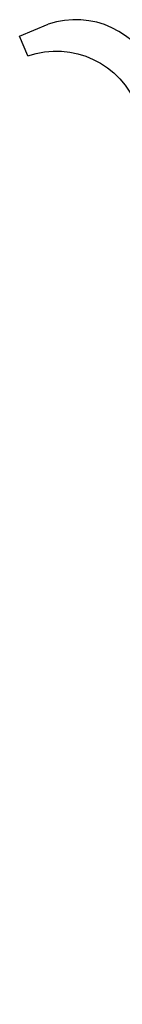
# Model space of a CAD drawing. Header units: metres. Extents: x 154839 to 161660, y 370737 to 378039.
# Tile 11 of 121: x 158355 to 158369, y 371684 to 371821. Entities that reach past the tile are written whole.
import ezdxf

# ---------------------------------------------------------------- set-up
doc = ezdxf.new("R2010")
doc.units = ezdxf.units.M
doc.layers.add('N-WE-VH-VERHARDING_KANTVERHARDING-G', color=210, linetype='Continuous', lineweight=30)

msp = doc.modelspace()

# ---------------------------------------------------------------- linework, layer by layer
at = {"layer": 'N-WE-VH-VERHARDING_KANTVERHARDING-G', "flags": 128}
msp.add_lwpolyline([(158356.21, 371816.08), (158355.07, 371818.82), (158359.06, 371820.49)], dxfattribs=at)
at = {"layer": 'N-WE-VH-VERHARDING_KANTVERHARDING-G'}
msp.add_lwpolyline([(158411.2, 371417.73), (158407.52, 371417.27, -0.414745), (158400.82, 371422.49), (158400.8, 371422.67, -0.10937), (158403.26, 371448.49), (158407.61, 371461.92), (158408.62, 371471.85), (158407.08, 371487.72), (158405.98, 371499.05), (158403.19, 371535.86), (158402.12, 371551.61), (158400.95, 371581.93), (158400.84, 371600.3), (158401.86, 371631.07), (158403.57, 371656.53), (158404.19, 371687.67), (158402.81, 371704.74), (158396.04, 371740.47), (158387.33, 371772.7), (158382.43, 371789.33), (158376.67, 371806.27), (158374.02, 371813.57, 0.39781), (158359.06, 371820.49)], format="xyb", dxfattribs=at)
at = {"layer": 'N-WE-VH-VERHARDING_KANTVERHARDING-G', "flags": 128}
msp.add_lwpolyline([(158356.21, 371816.08, -0.411669), (158371.48, 371808.84), (158372.89, 371804.94), (158378.62, 371788.12), (158383.48, 371771.61), (158392.14, 371739.57), (158398.84, 371704.21), (158400.19, 371687.55), (158399.57, 371656.7), (158397.87, 371631.27), (158396.84, 371600.36), (158396.95, 371581.85), (158398.12, 371551.4), (158399.2, 371535.58), (158401.99, 371498.71), (158403.1, 371487.34), (158404.6, 371471.86), (158403.67, 371462.75), (158399.46, 371449.72, 0.10937), (158396.83, 371422.18), (158396.83, 371422.21, 0.002381), (158398.06, 371413.37, 0.002381)], format="xyb", dxfattribs=at)

doc.saveas('drawing.dxf')
